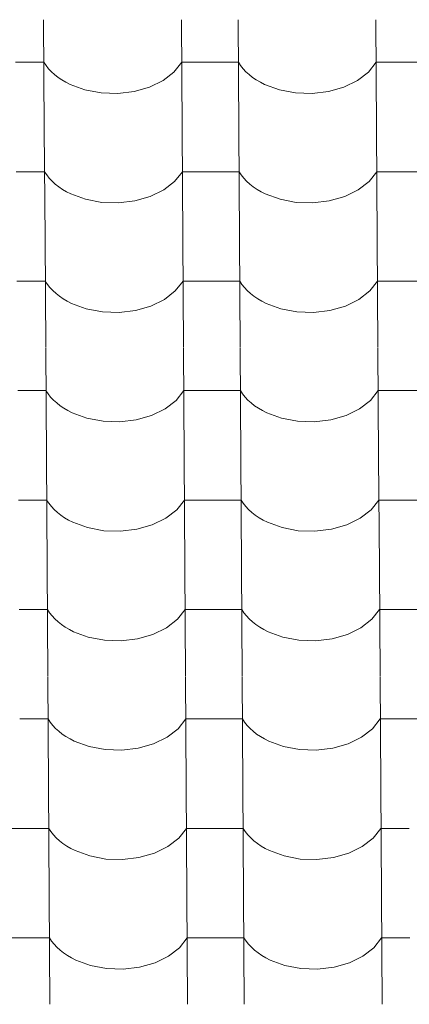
# Model space of a CAD drawing. Header units: millimetres. Extents: x -29001 to 109416, y -1251 to 13451.
# Tile 13 of 163: x -19971 to -19640, y 7544 to 8381. Entities that reach past the tile are written whole.
import ezdxf

# ---------------------------------------------------------------- set-up
doc = ezdxf.new("R2010")
doc.units = ezdxf.units.MM
doc.header["$MEASUREMENT"] = 0
doc.layers.add('POHLED JIŽNÍ_1_Konstrukce - nosné', color=7, linetype='Continuous')
doc.layers.add('POHLED JIŽNÍ_1_Nové_Výplně - Povrchové', color=7, linetype='Continuous')

# ---------------------------------------------------------------- blocks, each defined once
blk = doc.blocks.new('*X1', base_point=(-31394.74, -25864.88))
at = {"layer": 'POHLED JIŽNÍ_1_Nové_Výplně - Povrchové', "color": 21, "linetype": 'Continuous', "lineweight": 20, "true_color": 0xffaaaa}
for p, q in [((-19950.54, 8381.04), (-19949.96, 8288.36)), ((-19833.58, 8381.04), (-19833, 8288.36)), ((-19785.54, 8381.04), (-19784.96, 8288.36)), ((-19668.58, 8381.04), (-19668, 8288.36)), ((-19950.31, 8344.88), (-19974.33, 8344.88)), ((-19950.31, 8344.88), (-19948.47, 8342.09)), ((-19839.96, 8336.49), (-19833.35, 8344.88)), ((-19809.33, 8344.88), (-19833.35, 8344.88)), ((-19785.31, 8344.88), (-19809.33, 8344.88)), ((-19785.31, 8344.88), (-19783.47, 8342.09)), ((-19674.97, 8336.49), (-19668.35, 8344.88)), ((-19644.33, 8344.88), (-19668.35, 8344.88)), ((-19620.32, 8344.88), (-19644.33, 8344.88)), ((-19948.47, 8342.09), (-19946.33, 8339.39)), ((-19946.33, 8339.39), (-19943.91, 8336.8)), ((-19943.91, 8336.8), (-19941.21, 8334.34)), ((-19941.21, 8334.34), (-19938.26, 8332.01)), ((-19849.23, 8329.32), (-19839.96, 8336.49)), ((-19783.47, 8342.09), (-19781.33, 8339.39)), ((-19781.33, 8339.39), (-19778.91, 8336.8)), ((-19778.91, 8336.8), (-19776.21, 8334.34)), ((-19776.21, 8334.34), (-19773.26, 8332.01)), ((-19684.23, 8329.32), (-19674.97, 8336.49)), ((-19938.26, 8332.01), (-19935.06, 8329.83)), ((-19935.06, 8329.83), (-19931.63, 8327.82)), ((-19931.63, 8327.82), (-19928, 8325.97)), ((-19928, 8325.97), (-19915.53, 8321.4)), ((-19860.67, 8323.73), (-19849.23, 8329.32)), ((-19773.26, 8332.01), (-19770.06, 8329.83)), ((-19770.06, 8329.83), (-19766.64, 8327.82)), ((-19766.64, 8327.82), (-19763, 8325.97)), ((-19763, 8325.97), (-19750.53, 8321.4)), ((-19695.67, 8323.73), (-19684.23, 8329.32)), ((-19915.53, 8321.4), (-19901.85, 8318.81)), ((-19901.85, 8318.81), (-19887.67, 8318.34)), ((-19887.67, 8318.34), (-19873.71, 8320.01)), ((-19873.71, 8320.01), (-19860.67, 8323.73)), ((-19750.53, 8321.4), (-19736.86, 8318.81)), ((-19736.86, 8318.81), (-19722.67, 8318.34)), ((-19722.67, 8318.34), (-19708.71, 8320.01)), ((-19708.71, 8320.01), (-19695.67, 8323.73)), ((-19949.96, 8288.03), (-19949.38, 8195.35)), ((-19832.99, 8288.03), (-19832.41, 8195.35)), ((-19784.96, 8288.03), (-19784.38, 8195.35)), ((-19668, 8288.03), (-19667.42, 8195.35)), ((-19949.73, 8251.87), (-19973.75, 8251.87)), ((-19949.73, 8251.87), (-19947.89, 8249.08)), ((-19839.38, 8243.48), (-19832.77, 8251.87)), ((-19808.75, 8251.87), (-19832.77, 8251.87)), ((-19784.73, 8251.87), (-19808.75, 8251.87)), ((-19784.73, 8251.87), (-19782.89, 8249.08)), ((-19674.39, 8243.48), (-19667.77, 8251.87)), ((-19643.75, 8251.87), (-19667.77, 8251.87)), ((-19619.74, 8251.87), (-19643.75, 8251.87)), ((-19947.89, 8249.08), (-19945.75, 8246.38)), ((-19945.75, 8246.38), (-19943.33, 8243.79)), ((-19943.33, 8243.79), (-19940.63, 8241.33)), ((-19848.65, 8236.31), (-19839.38, 8243.48)), ((-19782.89, 8249.08), (-19780.75, 8246.38)), ((-19780.75, 8246.38), (-19778.33, 8243.79)), ((-19778.33, 8243.79), (-19775.63, 8241.33)), ((-19683.65, 8236.31), (-19674.39, 8243.48)), ((-19940.63, 8241.33), (-19937.68, 8239)), ((-19937.68, 8239), (-19934.48, 8236.82)), ((-19934.48, 8236.82), (-19931.05, 8234.81)), ((-19931.05, 8234.81), (-19927.42, 8232.96)), ((-19860.09, 8230.72), (-19848.65, 8236.31)), ((-19775.63, 8241.33), (-19772.68, 8239)), ((-19772.68, 8239), (-19769.48, 8236.82)), ((-19769.48, 8236.82), (-19766.06, 8234.81)), ((-19766.06, 8234.81), (-19762.42, 8232.96)), ((-19695.09, 8230.72), (-19683.65, 8236.31)), ((-19927.42, 8232.96), (-19914.95, 8228.39)), ((-19914.95, 8228.39), (-19901.27, 8225.8)), ((-19901.27, 8225.8), (-19887.09, 8225.33)), ((-19887.09, 8225.33), (-19873.13, 8227)), ((-19873.13, 8227), (-19860.09, 8230.72)), ((-19762.42, 8232.96), (-19749.95, 8228.39)), ((-19749.95, 8228.39), (-19736.27, 8225.8)), ((-19736.27, 8225.8), (-19722.09, 8225.33)), ((-19722.09, 8225.33), (-19708.13, 8227)), ((-19708.13, 8227), (-19695.09, 8230.72)), ((-19949.37, 8195.02), (-19948.8, 8102.34)), ((-19832.41, 8195.02), (-19831.83, 8102.34)), ((-19784.38, 8195.02), (-19783.8, 8102.34)), ((-19667.41, 8195.02), (-19666.84, 8102.34)), ((-19949.15, 8158.86), (-19973.17, 8158.86)), ((-19949.15, 8158.86), (-19947.31, 8156.07)), ((-19838.8, 8150.48), (-19832.19, 8158.86)), ((-19808.17, 8158.86), (-19832.19, 8158.86)), ((-19784.15, 8158.86), (-19808.17, 8158.86)), ((-19784.15, 8158.86), (-19782.31, 8156.07)), ((-19673.8, 8150.48), (-19667.19, 8158.86)), ((-19643.17, 8158.86), (-19667.19, 8158.86)), ((-19619.15, 8158.86), (-19643.17, 8158.86)), ((-19947.31, 8156.07), (-19945.17, 8153.37)), ((-19945.17, 8153.37), (-19942.75, 8150.79)), ((-19942.75, 8150.79), (-19940.05, 8148.32)), ((-19848.07, 8143.3), (-19838.8, 8150.48)), ((-19782.31, 8156.07), (-19780.17, 8153.37)), ((-19780.17, 8153.37), (-19777.75, 8150.79)), ((-19777.75, 8150.79), (-19775.05, 8148.32)), ((-19683.07, 8143.3), (-19673.8, 8150.48)), ((-19940.05, 8148.32), (-19937.09, 8145.99)), ((-19937.09, 8145.99), (-19933.9, 8143.82)), ((-19933.9, 8143.82), (-19930.47, 8141.8)), ((-19930.47, 8141.8), (-19926.84, 8139.95)), ((-19859.51, 8137.71), (-19848.07, 8143.3)), ((-19775.05, 8148.32), (-19772.1, 8145.99)), ((-19772.1, 8145.99), (-19768.9, 8143.82)), ((-19768.9, 8143.82), (-19765.47, 8141.8)), ((-19765.47, 8141.8), (-19761.84, 8139.95)), ((-19694.51, 8137.71), (-19683.07, 8143.3)), ((-19926.84, 8139.95), (-19914.37, 8135.38)), ((-19914.37, 8135.38), (-19900.69, 8132.79)), ((-19886.51, 8132.32), (-19872.54, 8133.99)), ((-19872.54, 8133.99), (-19859.51, 8137.71)), ((-19761.84, 8139.95), (-19749.37, 8135.38)), ((-19749.37, 8135.38), (-19735.69, 8132.79)), ((-19721.51, 8132.32), (-19707.55, 8133.99)), ((-19707.55, 8133.99), (-19694.51, 8137.71)), ((-19900.69, 8132.79), (-19886.51, 8132.32)), ((-19735.69, 8132.79), (-19721.51, 8132.32)), ((-19948.79, 8102.01), (-19948.21, 8009.33)), ((-19831.83, 8102.01), (-19831.25, 8009.33)), ((-19783.8, 8102.01), (-19783.22, 8009.33)), ((-19666.83, 8102.01), (-19666.25, 8009.33)), ((-19948.57, 8065.85), (-19972.58, 8065.85)), ((-19948.57, 8065.85), (-19946.73, 8063.06)), ((-19946.73, 8063.06), (-19944.59, 8060.36)), ((-19944.59, 8060.36), (-19942.16, 8057.78)), ((-19838.22, 8057.47), (-19831.6, 8065.85)), ((-19807.59, 8065.85), (-19831.6, 8065.85)), ((-19783.57, 8065.85), (-19807.59, 8065.85)), ((-19783.57, 8065.85), (-19781.73, 8063.06)), ((-19781.73, 8063.06), (-19779.59, 8060.36)), ((-19779.59, 8060.36), (-19777.17, 8057.78)), ((-19673.22, 8057.47), (-19666.61, 8065.85)), ((-19642.59, 8065.85), (-19666.61, 8065.85)), ((-19618.57, 8065.85), (-19642.59, 8065.85)), ((-19942.16, 8057.78), (-19939.47, 8055.31)), ((-19939.47, 8055.31), (-19936.51, 8052.99)), ((-19936.51, 8052.99), (-19933.31, 8050.81)), ((-19933.31, 8050.81), (-19929.89, 8048.79)), ((-19858.93, 8044.7), (-19847.49, 8050.29)), ((-19847.49, 8050.29), (-19838.22, 8057.47)), ((-19777.17, 8057.78), (-19774.47, 8055.31)), ((-19774.47, 8055.31), (-19771.52, 8052.99)), ((-19771.52, 8052.99), (-19768.32, 8050.81)), ((-19768.32, 8050.81), (-19764.89, 8048.79)), ((-19693.93, 8044.7), (-19682.49, 8050.29)), ((-19682.49, 8050.29), (-19673.22, 8057.47)), ((-19929.89, 8048.79), (-19926.26, 8046.94)), ((-19926.26, 8046.94), (-19913.78, 8042.37)), ((-19913.78, 8042.37), (-19900.11, 8039.78)), ((-19871.96, 8040.98), (-19858.93, 8044.7)), ((-19764.89, 8048.79), (-19761.26, 8046.94)), ((-19761.26, 8046.94), (-19748.79, 8042.37)), ((-19748.79, 8042.37), (-19735.11, 8039.78)), ((-19706.97, 8040.98), (-19693.93, 8044.7)), ((-19900.11, 8039.78), (-19885.93, 8039.31)), ((-19885.93, 8039.31), (-19871.96, 8040.98)), ((-19735.11, 8039.78), (-19720.93, 8039.31)), ((-19720.93, 8039.31), (-19706.97, 8040.98)), ((-19948.21, 8009), (-19947.63, 7916.33)), ((-19831.25, 8009), (-19830.67, 7916.33)), ((-19783.21, 8009), (-19782.64, 7916.33)), ((-19666.25, 8009), (-19665.67, 7916.33)), ((-19947.99, 7972.84), (-19972, 7972.84)), ((-19947.99, 7972.84), (-19946.14, 7970.05)), ((-19946.14, 7970.05), (-19944.01, 7967.35)), ((-19944.01, 7967.35), (-19941.58, 7964.77)), ((-19837.64, 7964.46), (-19831.02, 7972.84)), ((-19807.01, 7972.84), (-19831.02, 7972.84)), ((-19782.99, 7972.84), (-19807.01, 7972.84)), ((-19782.99, 7972.84), (-19781.15, 7970.05)), ((-19781.15, 7970.05), (-19779.01, 7967.35)), ((-19779.01, 7967.35), (-19776.59, 7964.77)), ((-19672.64, 7964.46), (-19666.03, 7972.84)), ((-19642.01, 7972.84), (-19666.03, 7972.84)), ((-19617.99, 7972.84), (-19642.01, 7972.84)), ((-19941.58, 7964.77), (-19938.89, 7962.3)), ((-19938.89, 7962.3), (-19935.93, 7959.98)), ((-19935.93, 7959.98), (-19932.73, 7957.8)), ((-19932.73, 7957.8), (-19929.31, 7955.78)), ((-19846.9, 7957.29), (-19837.64, 7964.46)), ((-19776.59, 7964.77), (-19773.89, 7962.3)), ((-19773.89, 7962.3), (-19770.93, 7959.98)), ((-19770.93, 7959.98), (-19767.74, 7957.8)), ((-19767.74, 7957.8), (-19764.31, 7955.78)), ((-19681.91, 7957.29), (-19672.64, 7964.46)), ((-19929.31, 7955.78), (-19925.67, 7953.93)), ((-19925.67, 7953.93), (-19913.2, 7949.36)), ((-19913.2, 7949.36), (-19899.53, 7946.77)), ((-19871.38, 7947.97), (-19858.35, 7951.7)), ((-19858.35, 7951.7), (-19846.9, 7957.29)), ((-19764.31, 7955.78), (-19760.68, 7953.93)), ((-19760.68, 7953.93), (-19748.21, 7949.36)), ((-19748.21, 7949.36), (-19734.53, 7946.77)), ((-19706.38, 7947.97), (-19693.35, 7951.7)), ((-19693.35, 7951.7), (-19681.91, 7957.29)), ((-19899.53, 7946.77), (-19885.35, 7946.3)), ((-19885.35, 7946.3), (-19871.38, 7947.97)), ((-19734.53, 7946.77), (-19720.35, 7946.3)), ((-19720.35, 7946.3), (-19706.38, 7947.97)), ((-19947.63, 7915.99), (-19947.05, 7823.32)), ((-19830.67, 7915.99), (-19830.09, 7823.32)), ((-19782.63, 7915.99), (-19782.05, 7823.32)), ((-19665.67, 7915.99), (-19665.09, 7823.32)), ((-19947.4, 7879.83), (-19971.42, 7879.83)), ((-19947.4, 7879.83), (-19945.56, 7877.04)), ((-19945.56, 7877.04), (-19943.42, 7874.34)), ((-19943.42, 7874.34), (-19941, 7871.76)), ((-19837.06, 7871.45), (-19830.44, 7879.83)), ((-19806.42, 7879.83), (-19830.44, 7879.83)), ((-19782.41, 7879.83), (-19806.42, 7879.83)), ((-19782.41, 7879.83), (-19780.57, 7877.04)), ((-19780.57, 7877.04), (-19778.43, 7874.34)), ((-19778.43, 7874.34), (-19776, 7871.76)), ((-19672.06, 7871.45), (-19665.44, 7879.83)), ((-19641.43, 7879.83), (-19665.44, 7879.83)), ((-19617.41, 7879.83), (-19641.43, 7879.83)), ((-19941, 7871.76), (-19938.3, 7869.29)), ((-19938.3, 7869.29), (-19935.35, 7866.97)), ((-19935.35, 7866.97), (-19932.15, 7864.79)), ((-19846.32, 7864.28), (-19837.06, 7871.45)), ((-19776, 7871.76), (-19773.31, 7869.29)), ((-19773.31, 7869.29), (-19770.35, 7866.97)), ((-19770.35, 7866.97), (-19767.15, 7864.79)), ((-19681.32, 7864.28), (-19672.06, 7871.45)), ((-19932.15, 7864.79), (-19928.73, 7862.77)), ((-19928.73, 7862.77), (-19925.09, 7860.92)), ((-19925.09, 7860.92), (-19912.62, 7856.35)), ((-19870.8, 7854.96), (-19857.76, 7858.69)), ((-19857.76, 7858.69), (-19846.32, 7864.28)), ((-19767.15, 7864.79), (-19763.73, 7862.77)), ((-19763.73, 7862.77), (-19760.1, 7860.92)), ((-19760.1, 7860.92), (-19747.62, 7856.35)), ((-19705.8, 7854.96), (-19692.77, 7858.69)), ((-19692.77, 7858.69), (-19681.32, 7864.28)), ((-19912.62, 7856.35), (-19898.95, 7853.76)), ((-19898.95, 7853.76), (-19884.76, 7853.29)), ((-19884.76, 7853.29), (-19870.8, 7854.96)), ((-19747.62, 7856.35), (-19733.95, 7853.76)), ((-19733.95, 7853.76), (-19719.77, 7853.29)), ((-19719.77, 7853.29), (-19705.8, 7854.96)), ((-19947.05, 7822.98), (-19946.47, 7730.31)), ((-19830.09, 7822.98), (-19829.51, 7730.31)), ((-19782.05, 7822.98), (-19781.47, 7730.31)), ((-19665.09, 7822.98), (-19664.51, 7730.31)), ((-19946.82, 7786.82), (-19970.84, 7786.82)), ((-19946.82, 7786.82), (-19944.98, 7784.03)), ((-19944.98, 7784.03), (-19942.84, 7781.34)), ((-19836.48, 7778.44), (-19829.86, 7786.82)), ((-19805.84, 7786.82), (-19829.86, 7786.82)), ((-19781.83, 7786.82), (-19805.84, 7786.82)), ((-19781.83, 7786.82), (-19779.98, 7784.03)), ((-19779.98, 7784.03), (-19777.85, 7781.34)), ((-19671.48, 7778.44), (-19664.86, 7786.82)), ((-19640.85, 7786.82), (-19664.86, 7786.82)), ((-19616.83, 7786.82), (-19640.85, 7786.82)), ((-19942.84, 7781.34), (-19940.42, 7778.75)), ((-19940.42, 7778.75), (-19937.72, 7776.28)), ((-19937.72, 7776.28), (-19934.77, 7773.96)), ((-19934.77, 7773.96), (-19931.57, 7771.78)), ((-19845.74, 7771.27), (-19836.48, 7778.44)), ((-19777.85, 7781.34), (-19775.42, 7778.75)), ((-19775.42, 7778.75), (-19772.73, 7776.28)), ((-19772.73, 7776.28), (-19769.77, 7773.96)), ((-19769.77, 7773.96), (-19766.57, 7771.78)), ((-19680.74, 7771.27), (-19671.48, 7778.44)), ((-19931.57, 7771.78), (-19928.14, 7769.76)), ((-19928.14, 7769.76), (-19924.51, 7767.91)), ((-19924.51, 7767.91), (-19912.04, 7763.34)), ((-19870.22, 7761.95), (-19857.18, 7765.68)), ((-19857.18, 7765.68), (-19845.74, 7771.27)), ((-19766.57, 7771.78), (-19763.15, 7769.76)), ((-19763.15, 7769.76), (-19759.51, 7767.91)), ((-19759.51, 7767.91), (-19747.04, 7763.34)), ((-19705.22, 7761.95), (-19692.19, 7765.68)), ((-19692.19, 7765.68), (-19680.74, 7771.27)), ((-19912.04, 7763.34), (-19898.36, 7760.75)), ((-19898.36, 7760.75), (-19884.18, 7760.28)), ((-19884.18, 7760.28), (-19870.22, 7761.95)), ((-19747.04, 7763.34), (-19733.37, 7760.75)), ((-19733.37, 7760.75), (-19719.19, 7760.28)), ((-19719.19, 7760.28), (-19705.22, 7761.95)), ((-19946.47, 7729.97), (-19945.89, 7637.3)), ((-19829.5, 7729.97), (-19828.92, 7637.3)), ((-19781.47, 7729.97), (-19780.89, 7637.3)), ((-19664.51, 7729.97), (-19663.93, 7637.3)), ((-19970.26, 7693.82), (-19994.28, 7693.82)), ((-19946.24, 7693.82), (-19970.26, 7693.82)), ((-19946.24, 7693.82), (-19944.4, 7691.02)), ((-19944.4, 7691.02), (-19942.26, 7688.33)), ((-19835.89, 7685.43), (-19829.28, 7693.82)), ((-19805.26, 7693.82), (-19829.28, 7693.82)), ((-19781.24, 7693.82), (-19805.26, 7693.82)), ((-19781.24, 7693.82), (-19779.4, 7691.02)), ((-19779.4, 7691.02), (-19777.26, 7688.33)), ((-19670.9, 7685.43), (-19664.28, 7693.82)), ((-19640.26, 7693.82), (-19664.28, 7693.82)), ((-19942.26, 7688.33), (-19939.84, 7685.74)), ((-19939.84, 7685.74), (-19937.14, 7683.28)), ((-19937.14, 7683.28), (-19934.19, 7680.95)), ((-19845.16, 7678.26), (-19835.89, 7685.43)), ((-19777.26, 7688.33), (-19774.84, 7685.74)), ((-19774.84, 7685.74), (-19772.14, 7683.28)), ((-19772.14, 7683.28), (-19769.19, 7680.95)), ((-19680.16, 7678.26), (-19670.9, 7685.43)), ((-19934.19, 7680.95), (-19930.99, 7678.77)), ((-19930.99, 7678.77), (-19927.56, 7676.75)), ((-19927.56, 7676.75), (-19923.93, 7674.9)), ((-19923.93, 7674.9), (-19911.46, 7670.33)), ((-19856.6, 7672.67), (-19845.16, 7678.26)), ((-19769.19, 7680.95), (-19765.99, 7678.77)), ((-19765.99, 7678.77), (-19762.57, 7676.75)), ((-19762.57, 7676.75), (-19758.93, 7674.9)), ((-19758.93, 7674.9), (-19746.46, 7670.33)), ((-19691.6, 7672.67), (-19680.16, 7678.26)), ((-19911.46, 7670.33), (-19897.78, 7667.74)), ((-19897.78, 7667.74), (-19883.6, 7667.27)), ((-19883.6, 7667.27), (-19869.64, 7668.94)), ((-19869.64, 7668.94), (-19856.6, 7672.67)), ((-19746.46, 7670.33), (-19732.79, 7667.74)), ((-19732.79, 7667.74), (-19718.6, 7667.27)), ((-19718.6, 7667.27), (-19704.64, 7668.94)), ((-19704.64, 7668.94), (-19691.6, 7672.67)), ((-19945.89, 7636.96), (-19945.31, 7544.29)), ((-19828.92, 7636.96), (-19828.34, 7544.29)), ((-19780.89, 7636.96), (-19780.31, 7544.29)), ((-19663.93, 7636.96), (-19663.35, 7544.29)), ((-19969.68, 7600.81), (-19993.69, 7600.81)), ((-19945.66, 7600.81), (-19969.68, 7600.81)), ((-19945.66, 7600.81), (-19943.82, 7598.01)), ((-19943.82, 7598.01), (-19941.68, 7595.32)), ((-19835.31, 7592.42), (-19828.7, 7600.81)), ((-19804.68, 7600.81), (-19828.7, 7600.81)), ((-19780.66, 7600.81), (-19804.68, 7600.81)), ((-19780.66, 7600.81), (-19778.82, 7598.01)), ((-19778.82, 7598.01), (-19776.68, 7595.32)), ((-19670.31, 7592.42), (-19663.7, 7600.81)), ((-19639.68, 7600.81), (-19663.7, 7600.81)), ((-19941.68, 7595.32), (-19939.26, 7592.73)), ((-19939.26, 7592.73), (-19936.56, 7590.27)), ((-19936.56, 7590.27), (-19933.6, 7587.94)), ((-19844.58, 7585.25), (-19835.31, 7592.42)), ((-19776.68, 7595.32), (-19774.26, 7592.73)), ((-19774.26, 7592.73), (-19771.56, 7590.27)), ((-19771.56, 7590.27), (-19768.61, 7587.94)), ((-19679.58, 7585.25), (-19670.31, 7592.42)), ((-19933.6, 7587.94), (-19930.41, 7585.76)), ((-19930.41, 7585.76), (-19926.98, 7583.74)), ((-19926.98, 7583.74), (-19923.35, 7581.89)), ((-19923.35, 7581.89), (-19910.88, 7577.32)), ((-19856.02, 7579.66), (-19844.58, 7585.25)), ((-19768.61, 7587.94), (-19765.41, 7585.76)), ((-19765.41, 7585.76), (-19761.98, 7583.74)), ((-19761.98, 7583.74), (-19758.35, 7581.89)), ((-19758.35, 7581.89), (-19745.88, 7577.32)), ((-19691.02, 7579.66), (-19679.58, 7585.25)), ((-19910.88, 7577.32), (-19897.2, 7574.73)), ((-19897.2, 7574.73), (-19883.02, 7574.26)), ((-19883.02, 7574.26), (-19869.06, 7575.93)), ((-19869.06, 7575.93), (-19856.02, 7579.66)), ((-19745.88, 7577.32), (-19732.2, 7574.73)), ((-19732.2, 7574.73), (-19718.02, 7574.26)), ((-19718.02, 7574.26), (-19704.06, 7575.93)), ((-19704.06, 7575.93), (-19691.02, 7579.66))]:
    blk.add_line(p, q, dxfattribs=at)

msp = doc.modelspace()

# ---------------------------------------------------------------- block references
at = {"layer": 'POHLED JIŽNÍ_1_Konstrukce - nosné', "color": 9, "linetype": 'Continuous', "lineweight": 13}
msp.add_blockref('*X1', (-31394.74, -25864.88), dxfattribs=at)

doc.saveas('drawing.dxf')
